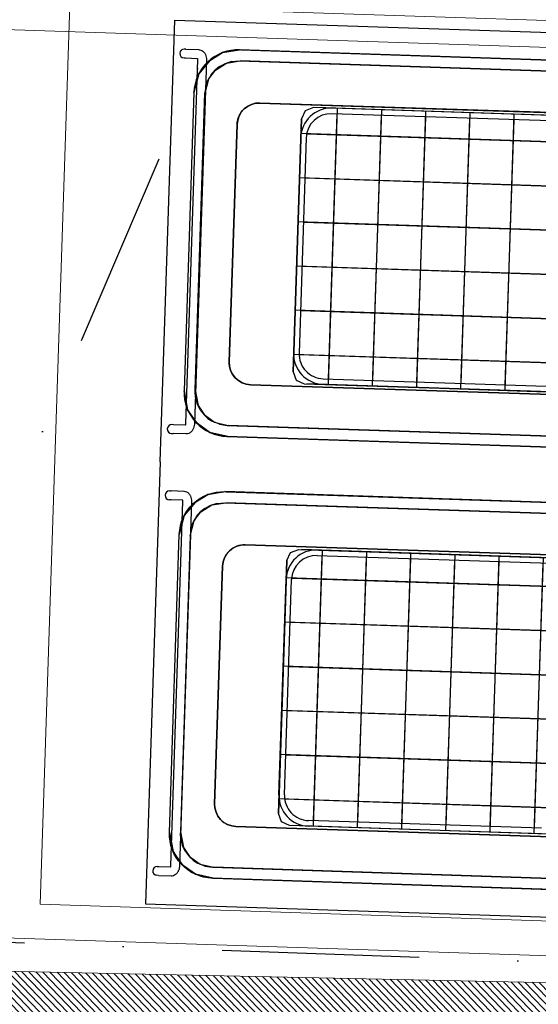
# Model space of a CAD drawing. Header units: millimetres. Extents: x 297264 to 416219, y -77299 to -23696.
# Tile 5 of 187: x 298902 to 299231, y -30238 to -29615. Entities that reach past the tile are written whole.
import ezdxf

# ---------------------------------------------------------------- set-up
doc = ezdxf.new("R2010")
doc.units = ezdxf.units.MM
doc.header["$LTSCALE"] = 2.5
doc.linetypes.add('CONTINUA', pattern=[0])
doc.linetypes.add('DASHDOTX2', pattern=[2, 1, -0.5, 0, -0.5])
for name, color, linetype, lineweight in [('A-WALL', 7, 'Continuous', 30), ('CKD Dimensions', 7, 'Continuous', 0), ('CKD Equipments', 252, 'Continuous', 0), ('HATCH LIGHT', 250, 'Continuous', 0)]:
    doc.layers.add(name, color=color, linetype=linetype, lineweight=lineweight)
for name, color, linetype in [('CKD-Hood', 1, 'Continuous'), ('IQ_200_3D', 1, 'Continuous'), ('IQ_204_2D', 7, 'CONTINUA')]:
    doc.layers.add(name, color=color, linetype=linetype)

# ---------------------------------------------------------------- blocks, each defined once
blk = doc.blocks.new('G$C90A9299F')
at = {"layer": 'CKD Equipments', "ltscale": 0.25}
h = blk.add_hatch(dxfattribs=at)
h.set_pattern_fill('ANSI31', color=4)
h.set_pattern_definition([(45, (-606493, 32858.5), (-2.24506403, 2.24506403), [])])
h.paths.add_polyline_path([(0, 880), (700, 880), (700, 0), (0, 0)])
h.paths.add_polyline_path([(30, 850), (670, 850), (670, 30), (30, 30)], flags=16)
blk.add_lwpolyline([(0, 880), (700, 880), (700, 0), (0, 0), (0, 880)], dxfattribs=at)
blk = doc.blocks.new('ELECTROLUX-MC7-FRYERTOP-800')
at = {"layer": 'IQ_200_3D'}
for p, q in [((314.5, -197.95, 870), (85.5, -197.95, 870)), ((314.5, -197.95, 830), (86.5, -197.95, 830)), ((314.5, -197.95, 790), (86.5, -197.95, 790)), ((314.5, -197.95, 750), (86.5, -197.95, 750)), ((86.5, -197.95, 895), (86.5, -197.95, 745)), ((86.5, -197.95, 895), (86.5, -197.95, 745)), ((98.88, -463.95, 745), (98.88, -197.95, 745)), ((138.88, -463.95, 745), (138.88, -197.95, 745)), ((165.7, -197.95, 895), (165.7, -197.95, 745)), ((178.88, -463.95, 745), (178.88, -197.95, 745)), ((204.45, -197.95, 895), (204.45, -197.95, 745)), ((218.88, -463.95, 745), (218.88, -197.95, 745)), ((244.45, -197.95, 895), (244.45, -197.95, 745)), ((258.88, -463.95, 745), (258.88, -197.95, 745)), ((284.28, -197.95, 895), (284.28, -197.95, 745)), ((298.88, -463.95, 745), (298.88, -197.95, 745)), ((314.5, -197.95, 895), (314.5, -197.95, 745)), ((314.5, -197.95, 895), (314.5, -197.95, 745)), ((485.5, -197.95, 870), (714.5, -197.95, 870)), ((485.5, -197.95, 830), (713.5, -197.95, 830)), ((485.5, -197.95, 790), (713.5, -197.95, 790)), ((485.5, -197.95, 750), (713.5, -197.95, 750)), ((485.5, -197.95, 895), (485.5, -197.95, 745)), ((485.5, -197.95, 895), (485.5, -197.95, 745)), ((501.12, -463.95, 745), (501.12, -197.95, 745)), ((515.72, -197.95, 895), (515.72, -197.95, 745)), ((541.12, -463.95, 745), (541.12, -197.95, 745)), ((555.55, -197.95, 895), (555.55, -197.95, 745)), ((581.12, -463.95, 745), (581.12, -197.95, 745)), ((595.55, -197.95, 895), (595.55, -197.95, 745)), ((621.12, -463.95, 745), (621.12, -197.95, 745)), ((634.3, -197.95, 895), (634.3, -197.95, 745)), ((661.12, -463.95, 745), (661.12, -197.95, 745)), ((701.12, -463.95, 745), (701.12, -197.95, 745)), ((713.5, -197.95, 895), (713.5, -197.95, 745)), ((713.5, -197.95, 895), (713.5, -197.95, 745)), ((75, -450.95, 870), (75, -210.95, 870)), ((75, -450.95, 750), (75, -210.95, 750)), ((75, -450.95, 790), (75, -210.95, 790)), ((75, -450.95, 830), (75, -210.95, 830)), ((75, -210.95, 895), (75, -210.95, 745)), ((75, -210.95, 895), (75, -210.95, 745)), ((325, -450.95, 870), (325, -210.95, 870)), ((325, -450.95, 750), (325, -210.95, 750)), ((325, -450.95, 790), (325, -210.95, 790)), ((325, -450.95, 830), (325, -210.95, 830)), ((325, -210.95, 895), (325, -210.95, 745)), ((475, -450.95, 870), (475, -210.95, 870)), ((475, -450.95, 750), (475, -210.95, 750)), ((475, -450.95, 790), (475, -210.95, 790)), ((475, -450.95, 830), (475, -210.95, 830)), ((475, -210.95, 895), (475, -210.95, 745)), ((725, -450.95, 870), (725, -210.95, 870)), ((725, -450.95, 750), (725, -210.95, 750)), ((725, -450.95, 790), (725, -210.95, 790)), ((725, -450.95, 830), (725, -210.95, 830)), ((725, -210.95, 895), (725, -210.95, 745)), ((725, -210.95, 895), (725, -210.95, 745)), ((75, -229.96, 745), (325, -229.96, 745)), ((725, -229.96, 745), (475, -229.96, 745)), ((75, -250.95, 895), (75, -250.95, 745)), ((325, -250.95, 895), (325, -250.95, 745)), ((475, -250.95, 895), (475, -250.95, 745)), ((725, -250.95, 895), (725, -250.95, 745)), ((75, -269.96, 745), (325, -269.96, 745)), ((725, -269.96, 745), (475, -269.96, 745)), ((75, -290.95, 895), (75, -290.95, 745)), ((325, -290.95, 895), (325, -290.95, 745)), ((475, -290.95, 895), (475, -290.95, 745)), ((725, -290.95, 895), (725, -290.95, 745)), ((75, -309.96, 745), (325, -309.96, 745)), ((725, -309.96, 745), (475, -309.96, 745)), ((75, -330.95, 895), (75, -330.95, 745)), ((325, -330.95, 895), (325, -330.95, 745)), ((475, -330.95, 895), (475, -330.95, 745)), ((725, -330.95, 895), (725, -330.95, 745)), ((75, -349.96, 745), (325, -349.96, 745)), ((725, -349.96, 745), (475, -349.96, 745)), ((75, -370.95, 895), (75, -370.95, 745)), ((325, -370.95, 895), (325, -370.95, 745)), ((475, -370.95, 895), (475, -370.95, 745)), ((725, -370.95, 895), (725, -370.95, 745)), ((75, -389.96, 745), (325, -389.96, 745)), ((725, -389.96, 745), (475, -389.96, 745)), ((75, -410.95, 895), (75, -410.95, 745)), ((325, -410.95, 895), (325, -410.95, 745)), ((475, -410.95, 895), (475, -410.95, 745)), ((725, -410.95, 895), (725, -410.95, 745)), ((75, -429.96, 745), (325, -429.96, 745))]:
    blk.add_line(p, q, dxfattribs=at)
for points, elevation in [([(75, -208.45), (78.08, -201.03), (85.5, -197.95), (314.5, -197.95), (321.92, -201.03), (325, -208.45), (325, -453.45), (321.92, -460.88), (314.5, -463.95), (85.5, -463.95), (78.08, -460.88), (75, -453.45)], 745), ([(75, -208.45), (78.08, -201.03), (85.5, -197.95), (314.5, -197.95), (321.92, -201.03), (325, -208.45), (325, -453.45), (321.92, -460.88), (314.5, -463.95), (85.5, -463.95), (78.08, -460.88), (75, -453.45)], 895), ([(725, -208.45), (721.92, -201.03), (714.5, -197.95), (485.5, -197.95), (478.08, -201.03), (475, -208.45), (475, -453.45), (478.08, -460.88), (485.5, -463.95), (714.5, -463.95), (721.92, -460.88), (725, -453.45)], 745), ([(725, -208.45), (721.92, -201.03), (714.5, -197.95), (485.5, -197.95), (478.08, -201.03), (475, -208.45), (475, -453.45), (478.08, -460.88), (485.5, -463.95), (714.5, -463.95), (721.92, -460.88), (725, -453.45)], 895)]:
    blk.add_lwpolyline(points, close=True, dxfattribs=dict(at, elevation=elevation))
for points, invisible_edges in [([(65, -100, 900), (335, -100, 900), (400, -80.5, 900), (0, -80.5, 900)], 11), ([(65, -100, 900), (47.95, -103.82, 900), (42.33, -107.77, 900), (0, -80.5, 900)], 12), ([(42.33, -107.77, 900), (36.72, -111.72, 900), (28.04, -124.69, 900), (0, -80.5, 900)], 12), ([(28.04, -124.69, 900), (25, -140, 900), (0, -80.5, 900)], 10), ([(25, -140, 900), (0, -80.5, 900), (0, -655, 900), (25, -565, 900)], 5), ([(335, -100, 900), (352.05, -103.82, 900), (357.67, -107.77, 900), (400, -80.5, 900)], 12), ([(357.67, -107.77, 900), (363.28, -111.72, 900), (371.96, -124.69, 900), (400, -80.5, 900)], 12), ([(371.96, -124.69, 900), (375, -140, 900), (400, -80.5, 900)], 14), ([(375, -140, 900), (400, -80.5, 900), (400, -655, 900), (375, -565, 900)], 7), ([(735, -100, 900), (465, -100, 900), (400, -80.5, 900), (800, -80.5, 900)], 11), ([(465, -100, 900), (447.95, -103.82, 900), (442.33, -107.77, 900), (400, -80.5, 900)], 12), ([(442.33, -107.77, 900), (436.72, -111.72, 900), (428.04, -124.69, 900), (400, -80.5, 900)], 12), ([(428.04, -124.69, 900), (425, -140, 900), (400, -80.5, 900)], 14), ([(425, -140, 900), (400, -80.5, 900), (400, -655, 900), (425, -565, 900)], 7), ([(735, -100, 900), (752.05, -103.82, 900), (757.67, -107.77, 900), (800, -80.5, 900)], 12), ([(757.67, -107.77, 900), (763.28, -111.72, 900), (771.96, -124.69, 900), (800, -80.5, 900)], 12), ([(771.96, -124.69, 900), (775, -140, 900), (800, -80.5, 900)], 10), ([(775, -140, 900), (800, -80.5, 900), (800, -655, 900), (775, -565, 900)], 5), ([(52.08, -113.14, 890), (43.99, -118.82, 890), (35.68, -113.27, 900), (47.95, -103.82, 900)], 10), ([(66.11, -110, 890), (52.08, -113.14, 890), (47.95, -103.82, 900), (65, -100, 900)], 10), ([(335, -100, 900), (333.89, -110, 890), (66.11, -110, 890), (65, -100, 900)], 5), ([(333.89, -110, 890), (347.92, -113.14, 890), (352.05, -103.82, 900), (335, -100, 900)], 10), ([(347.92, -113.14, 890), (356.01, -118.82, 890), (364.32, -113.27, 900), (352.05, -103.82, 900)], 10), ([(452.08, -113.14, 890), (443.99, -118.82, 890), (435.68, -113.27, 900), (447.95, -103.82, 900)], 10), ([(466.11, -110, 890), (452.08, -113.14, 890), (447.95, -103.82, 900), (465, -100, 900)], 10), ([(465, -100, 900), (466.11, -110, 890), (733.89, -110, 890), (735, -100, 900)], 5), ([(733.89, -110, 890), (747.92, -113.14, 890), (752.05, -103.82, 900), (735, -100, 900)], 10), ([(747.92, -113.14, 890), (756.01, -118.82, 890), (764.32, -113.27, 900), (752.05, -103.82, 900)], 10), ([(43.99, -118.82, 890), (37.46, -128.59, 890), (28.04, -124.69, 900), (35.68, -113.27, 900)], 10), ([(43.79, -118.79, 890), (78.36, -145.86, 890), (81.39, -143.37, 890), (48.33, -115.06, 890)], 5), ([(81.39, -143.37, 890), (48.33, -115.06, 890), (53.52, -112.28, 890), (84.85, -141.52, 890)], 5), ([(53.52, -112.28, 890), (84.85, -141.52, 890), (88.6, -140.38, 890), (59.15, -110.58, 890)], 5), ([(88.6, -140.38, 890), (59.15, -110.58, 890), (65, -110, 890), (92.5, -140, 890)], 5), ([(65, -110, 890), (92.5, -140, 890), (307.5, -140, 890), (335, -110, 890)], 5), ([(311.4, -140.38, 890), (340.85, -110.58, 890), (335, -110, 890), (307.5, -140, 890)], 5), ([(311.4, -140.38, 890), (340.85, -110.58, 890), (335, -110, 890), (307.5, -140, 890)], 5), ([(346.48, -112.28, 890), (315.15, -141.52, 890), (311.4, -140.38, 890), (340.85, -110.58, 890)], 5), ([(346.48, -112.28, 890), (315.15, -141.52, 890), (311.4, -140.38, 890), (340.85, -110.58, 890)], 5), ([(318.61, -143.37, 890), (351.67, -115.06, 890), (346.48, -112.28, 890), (315.15, -141.52, 890)], 5), ([(356.21, -118.79, 890), (321.64, -145.86, 890), (318.61, -143.37, 890), (351.67, -115.06, 890)], 5), ([(356.01, -118.82, 890), (362.54, -128.59, 890), (371.96, -124.69, 900), (364.32, -113.27, 900)], 10), ([(443.99, -118.82, 890), (437.46, -128.59, 890), (428.04, -124.69, 900), (435.68, -113.27, 900)], 10), ([(443.79, -118.79, 890), (478.36, -145.86, 890), (481.39, -143.37, 890), (448.33, -115.06, 890)], 5), ([(481.39, -143.37, 890), (448.33, -115.06, 890), (453.52, -112.28, 890), (484.85, -141.52, 890)], 5), ([(453.52, -112.28, 890), (484.85, -141.52, 890), (488.6, -140.38, 890), (459.15, -110.58, 890)], 5), ([(453.52, -112.28, 890), (484.85, -141.52, 890), (488.6, -140.38, 890), (459.15, -110.58, 890)], 5), ([(488.6, -140.38, 890), (459.15, -110.58, 890), (465, -110, 890), (492.5, -140, 890)], 5), ([(488.6, -140.38, 890), (459.15, -110.58, 890), (465, -110, 890), (492.5, -140, 890)], 5), ([(735, -110, 890), (707.5, -140, 890), (492.5, -140, 890), (465, -110, 890)], 5), ([(711.4, -140.38, 890), (740.85, -110.58, 890), (735, -110, 890), (707.5, -140, 890)], 5), ([(746.48, -112.28, 890), (715.15, -141.52, 890), (711.4, -140.38, 890), (740.85, -110.58, 890)], 5), ([(718.61, -143.37, 890), (751.67, -115.06, 890), (746.48, -112.28, 890), (715.15, -141.52, 890)], 5), ([(756.21, -118.79, 890), (721.64, -145.86, 890), (718.61, -143.37, 890), (751.67, -115.06, 890)], 5), ([(756.01, -118.82, 890), (762.54, -128.59, 890), (771.96, -124.69, 900), (764.32, -113.27, 900)], 10), ([(37.46, -128.59, 890), (35, -140.98, 890), (25, -140.98, 900), (28.04, -124.69, 900)], 10), ([(38.29, -126.34, 890), (74.02, -152.35, 890), (75.87, -148.89, 890), (40.74, -122.35, 890)], 5), ([(75.87, -148.89, 890), (40.74, -122.35, 890), (43.79, -118.79, 890), (78.36, -145.86, 890)], 5), ([(324.13, -148.89, 890), (359.26, -122.35, 890), (356.21, -118.79, 890), (321.64, -145.86, 890)], 5), ([(361.71, -126.34, 890), (325.98, -152.35, 890), (324.13, -148.89, 890), (359.26, -122.35, 890)], 5), ([(362.54, -128.59, 890), (365, -140.98, 890), (375, -140.98, 900), (371.96, -124.69, 900)], 10), ([(437.46, -128.59, 890), (435, -140.98, 890), (425, -140.98, 900), (428.04, -124.69, 900)], 10), ([(438.29, -126.34, 890), (474.02, -152.35, 890), (475.87, -148.89, 890), (440.74, -122.35, 890)], 5), ([(475.87, -148.89, 890), (440.74, -122.35, 890), (443.79, -118.79, 890), (478.36, -145.86, 890)], 5), ([(724.13, -148.89, 890), (759.26, -122.35, 890), (756.21, -118.79, 890), (721.64, -145.86, 890)], 5), ([(761.71, -126.34, 890), (725.98, -152.35, 890), (724.13, -148.89, 890), (759.26, -122.35, 890)], 5), ([(762.54, -128.59, 890), (765, -140.98, 890), (775, -140.98, 900), (771.96, -124.69, 900)], 10), ([(35, -140, 890), (72.5, -160, 890), (72.88, -156.1, 890), (35.83, -132.97, 890)], 5), ([(72.88, -156.1, 890), (35.83, -132.97, 890), (38.29, -126.34, 890), (74.02, -152.35, 890)], 5), ([(327.12, -156.1, 890), (364.17, -132.97, 890), (361.71, -126.34, 890), (325.98, -152.35, 890)], 5), ([(365, -140, 890), (327.5, -160, 890), (327.12, -156.1, 890), (364.17, -132.97, 890)], 5), ([(435, -140, 890), (472.5, -160, 890), (472.88, -156.1, 890), (435.83, -132.97, 890)], 5), ([(472.88, -156.1, 890), (435.83, -132.97, 890), (438.29, -126.34, 890), (474.02, -152.35, 890)], 5), ([(727.12, -156.1, 890), (764.17, -132.97, 890), (761.71, -126.34, 890), (725.98, -152.35, 890)], 5), ([(765, -140, 890), (727.5, -160, 890), (727.12, -156.1, 890), (764.17, -132.97, 890)], 5), ([(35, -140.98, 890), (25, -140.98, 900), (25, -564.02, 900), (35, -564.02, 890)], 5), ([(72.5, -160, 890), (35, -140, 890), (35, -565, 890), (72.5, -500, 890)], 5), ([(84.85, -141.52, 730), (315.15, -141.52, 730), (318.61, -143.37, 730), (81.39, -143.37, 730)], 5), ([(81.39, -143.37, 890), (81.39, -143.37, 730), (84.85, -141.52, 730), (84.85, -141.52, 890)], 5), ([(311.4, -140.38, 730), (88.6, -140.38, 730), (84.85, -141.52, 730), (315.15, -141.52, 730)], 5), ([(84.85, -141.52, 730), (84.85, -141.52, 890), (88.6, -140.38, 890), (88.6, -140.38, 730)], 5), ([(92.5, -140, 730), (307.5, -140, 730), (311.4, -140.38, 730), (88.6, -140.38, 730)], 4), ([(88.6, -140.38, 890), (88.6, -140.38, 730), (92.5, -140, 730), (92.5, -140, 890)], 1), ([(311.4, -140.38, 890), (311.4, -140.38, 730), (307.5, -140, 730), (307.5, -140, 890)], 1), ([(315.15, -141.52, 730), (315.15, -141.52, 890), (311.4, -140.38, 890), (311.4, -140.38, 730)], 5), ([(318.61, -143.37, 890), (318.61, -143.37, 730), (315.15, -141.52, 730), (315.15, -141.52, 890)], 5), ([(327.5, -160, 890), (365, -140, 890), (365, -565, 890), (327.5, -500, 890)], 5), ([(365, -140.98, 890), (375, -140.98, 900), (375, -564.02, 900), (365, -564.02, 890)], 5), ([(435, -140.98, 890), (425, -140.98, 900), (425, -564.02, 900), (435, -564.02, 890)], 5), ([(472.5, -160, 890), (435, -140, 890), (435, -565, 890), (472.5, -500, 890)], 5), ([(715.15, -141.52, 730), (484.85, -141.52, 730), (481.39, -143.37, 730), (718.61, -143.37, 730)], 5), ([(481.39, -143.37, 890), (481.39, -143.37, 730), (484.85, -141.52, 730), (484.85, -141.52, 890)], 5), ([(488.6, -140.38, 730), (711.4, -140.38, 730), (715.15, -141.52, 730), (484.85, -141.52, 730)], 5), ([(484.85, -141.52, 730), (484.85, -141.52, 890), (488.6, -140.38, 890), (488.6, -140.38, 730)], 5), ([(707.5, -140, 730), (492.5, -140, 730), (488.6, -140.38, 730), (711.4, -140.38, 730)], 4), ([(488.6, -140.38, 890), (488.6, -140.38, 730), (492.5, -140, 730), (492.5, -140, 890)], 1), ([(711.4, -140.38, 890), (711.4, -140.38, 730), (707.5, -140, 730), (707.5, -140, 890)], 1), ([(715.15, -141.52, 730), (715.15, -141.52, 890), (711.4, -140.38, 890), (711.4, -140.38, 730)], 5), ([(718.61, -143.37, 890), (718.61, -143.37, 730), (715.15, -141.52, 730), (715.15, -141.52, 890)], 5), ([(727.5, -160, 890), (765, -140, 890), (765, -565, 890), (727.5, -500, 890)], 5), ([(765, -140.98, 890), (775, -140.98, 900), (775, -564.02, 900), (765, -564.02, 890)], 5), ([(324.13, -148.89, 730), (75.87, -148.89, 730), (74.02, -152.35, 730), (325.98, -152.35, 730)], 5), ([(74.02, -152.35, 730), (74.02, -152.35, 890), (75.87, -148.89, 890), (75.87, -148.89, 730)], 5), ([(78.36, -145.86, 730), (321.64, -145.86, 730), (324.13, -148.89, 730), (75.87, -148.89, 730)], 5), ([(75.87, -148.89, 890), (75.87, -148.89, 730), (78.36, -145.86, 730), (78.36, -145.86, 890)], 5), ([(318.61, -143.37, 730), (81.39, -143.37, 730), (78.36, -145.86, 730), (321.64, -145.86, 730)], 5), ([(78.36, -145.86, 730), (78.36, -145.86, 890), (81.39, -143.37, 890), (81.39, -143.37, 730)], 5), ([(321.64, -145.86, 730), (321.64, -145.86, 890), (318.61, -143.37, 890), (318.61, -143.37, 730)], 5), ([(324.13, -148.89, 890), (324.13, -148.89, 730), (321.64, -145.86, 730), (321.64, -145.86, 890)], 5), ([(325.98, -152.35, 730), (325.98, -152.35, 890), (324.13, -148.89, 890), (324.13, -148.89, 730)], 5), ([(475.87, -148.89, 730), (724.13, -148.89, 730), (725.98, -152.35, 730), (474.02, -152.35, 730)], 5), ([(474.02, -152.35, 730), (474.02, -152.35, 890), (475.87, -148.89, 890), (475.87, -148.89, 730)], 5), ([(721.64, -145.86, 730), (478.36, -145.86, 730), (475.87, -148.89, 730), (724.13, -148.89, 730)], 5), ([(475.87, -148.89, 890), (475.87, -148.89, 730), (478.36, -145.86, 730), (478.36, -145.86, 890)], 5), ([(481.39, -143.37, 730), (718.61, -143.37, 730), (721.64, -145.86, 730), (478.36, -145.86, 730)], 5), ([(478.36, -145.86, 730), (478.36, -145.86, 890), (481.39, -143.37, 890), (481.39, -143.37, 730)], 5), ([(721.64, -145.86, 730), (721.64, -145.86, 890), (718.61, -143.37, 890), (718.61, -143.37, 730)], 5), ([(724.13, -148.89, 890), (724.13, -148.89, 730), (721.64, -145.86, 730), (721.64, -145.86, 890)], 5), ([(725.98, -152.35, 730), (725.98, -152.35, 890), (724.13, -148.89, 890), (724.13, -148.89, 730)], 5), ([(327.12, -156.1, 730), (72.88, -156.1, 730), (72.5, -160, 730), (327.5, -160, 730)], 5), ([(72.5, -160, 730), (72.5, -160, 890), (72.88, -156.1, 890), (72.88, -156.1, 730)], 4), ([(72.5, -500, 730), (327.5, -500, 730), (327.5, -160, 730), (72.5, -160, 730)], 5), ([(72.5, -160, 890), (72.5, -160, 730), (72.5, -500, 730), (72.5, -500, 890)], 1), ([(74.02, -152.35, 730), (325.98, -152.35, 730), (327.12, -156.1, 730), (72.88, -156.1, 730)], 5), ([(72.88, -156.1, 890), (72.88, -156.1, 730), (74.02, -152.35, 730), (74.02, -152.35, 890)], 5), ([(327.12, -156.1, 890), (327.12, -156.1, 730), (325.98, -152.35, 730), (325.98, -152.35, 890)], 5), ([(327.5, -160, 730), (327.5, -160, 890), (327.12, -156.1, 890), (327.12, -156.1, 730)], 4), ([(327.5, -160, 890), (327.5, -160, 730), (327.5, -500, 730), (327.5, -500, 890)], 1), ([(472.88, -156.1, 730), (727.12, -156.1, 730), (727.5, -160, 730), (472.5, -160, 730)], 5), ([(472.5, -160, 730), (472.5, -160, 890), (472.88, -156.1, 890), (472.88, -156.1, 730)], 4), ([(727.5, -500, 730), (472.5, -500, 730), (472.5, -160, 730), (727.5, -160, 730)], 5), ([(472.5, -160, 890), (472.5, -160, 730), (472.5, -500, 730), (472.5, -500, 890)], 1), ([(725.98, -152.35, 730), (474.02, -152.35, 730), (472.88, -156.1, 730), (727.12, -156.1, 730)], 5), ([(472.88, -156.1, 890), (472.88, -156.1, 730), (474.02, -152.35, 730), (474.02, -152.35, 890)], 5), ([(727.12, -156.1, 890), (727.12, -156.1, 730), (725.98, -152.35, 730), (725.98, -152.35, 890)], 5), ([(727.5, -160, 730), (727.5, -160, 890), (727.12, -156.1, 890), (727.12, -156.1, 730)], 4), ([(727.5, -160, 890), (727.5, -160, 730), (727.5, -500, 730), (727.5, -500, 890)], 1)]:
    blk.add_3dface(points, dxfattribs=dict(at, invisible_edges=invisible_edges))
for points in [[(92.5, -140, 890), (92.5, -140, 730), (307.5, -140, 730), (307.5, -140, 890)], [(707.5, -140, 890), (707.5, -140, 730), (492.5, -140, 730), (492.5, -140, 890)]]:
    blk.add_3dface(points, dxfattribs=at)
at = {"layer": 'IQ_204_2D'}
for p, q in [((26, -91.46), (26, -90)), ((26, -91.46), (26, -102.78)), ((34, -90), (34, -91.46)), ((34, -91.46), (34, -102.13)), ((366, -91.46), (366, -90)), ((366, -102.13), (366, -91.46)), ((374, -90), (374, -91.46)), ((374, -102.78), (374, -91.46)), ((426, -90), (426, -91.46)), ((426, -102.78), (426, -91.46)), ((434, -91.46), (434, -90)), ((434, -102.13), (434, -91.46)), ((766, -90), (766, -91.46)), ((766, -91.46), (766, -102.13)), ((774, -91.46), (774, -90)), ((774, -91.46), (774, -102.78)), ((35, -102.31), (365, -102.31)), ((765, -102.31), (435, -102.31)), ((35, -110.31), (365, -110.31)), ((765, -110.31), (435, -110.31)), ((98.88, -202.89), (98.88, -458.66)), ((138.88, -202.89), (138.88, -458.95)), ((178.88, -202.89), (178.88, -458.95)), ((218.88, -202.89), (218.88, -458.95)), ((258.88, -202.89), (258.88, -458.95)), ((298.88, -202.89), (298.88, -458.91)), ((501.12, -202.89), (501.12, -458.91)), ((541.12, -202.89), (541.12, -458.95)), ((581.12, -202.89), (581.12, -458.95)), ((621.12, -202.89), (621.12, -458.95)), ((661.12, -202.89), (661.12, -458.95)), ((701.12, -202.89), (701.12, -458.66)), ((80, -229.96), (320, -229.96)), ((720, -229.96), (480, -229.96)), ((80, -269.96), (320, -269.96)), ((720, -269.96), (480, -269.96)), ((80, -309.96), (320, -309.96)), ((720, -309.96), (480, -309.96)), ((80, -349.96), (320, -349.96)), ((720, -349.96), (480, -349.96)), ((80, -389.96), (320, -389.96)), ((720, -389.96), (480, -389.96)), ((80, -429.96), (320, -429.96))]:
    blk.add_line(p, q, dxfattribs=at)
at = {"layer": 'IQ_204_2D', "linetype": 'Continuous'}
for p, q in [((102.5, -197.89), (297.5, -197.89)), ((102.5, -202.89), (297.5, -202.89)), ((697.5, -197.89), (502.5, -197.89)), ((697.5, -202.89), (502.5, -202.89)), ((75, -436.45), (75, -225.39)), ((80, -436.45), (80, -225.39)), ((320, -225.39), (320, -436.45)), ((325, -225.39), (325, -436.45)), ((475, -225.39), (475, -436.45)), ((480, -225.39), (480, -436.45)), ((720, -436.45), (720, -225.39)), ((725, -436.45), (725, -225.39))]:
    blk.add_line(p, q, dxfattribs=at)
at = {"layer": 'IQ_204_2D'}
for points in [[(375, -140), (375, -565, -0.414214), (335, -605), (65, -605, -0.414214), (25, -565), (25, -140, -0.414214), (65, -100), (335, -100, -0.414214)], [(425, -140), (425, -565, 0.414214), (465, -605), (735, -605, 0.414214), (775, -565), (775, -140, 0.414214), (735, -100), (465, -100, 0.414214)], [(92.5, -520), (307.5, -520, 0.414214), (327.5, -500), (327.5, -160, 0.414214), (307.5, -140), (92.5, -140, 0.414214), (72.5, -160), (72.5, -500, 0.414214)], [(707.5, -520), (492.5, -520, -0.414214), (472.5, -500), (472.5, -160, -0.414214), (492.5, -140), (707.5, -140, -0.414214), (727.5, -160), (727.5, -500, -0.414214)]]:
    blk.add_lwpolyline(points, format="xyb", close=True, dxfattribs=at)
for centre in [(30, -90), (370, -90), (430, -90), (770, -90)]:
    blk.add_arc(centre, 4, 0, 180, dxfattribs=at)
at = {"layer": 'IQ_204_2D', "linetype": 'Continuous'}
for centre, radius, start, end in [((102.5, -225.39), 27.5, 90, 180), ((102.5, -225.39), 22.5, 90, 180), ((297.5, -225.39), 27.5, 0, 90), ((297.5, -225.39), 22.5, 0, 90), ((502.5, -225.39), 27.5, 90, 180), ((502.5, -225.39), 22.5, 90, 180), ((697.5, -225.39), 27.5, 0, 90), ((697.5, -225.39), 22.5, 0, 90)]:
    blk.add_arc(centre, radius, start, end, dxfattribs=at)
at = {"layer": 'IQ_204_2D'}
for centre, major_axis, start_param, end_param in [((30, -91.46), (4, 0), 0, 0.00009), ((370, -91.46), (-4, 0), 0, 0.00009), ((370, -91.46), (-4, 0), 3.141503, 3.141548)]:
    blk.add_ellipse(centre, major_axis=major_axis, ratio=0.707107, start_param=start_param, end_param=end_param, dxfattribs=at)
at = {"layer": 'IQ_204_2D', "extrusion": (0, 0, -1)}
for centre, major_axis, start_param, end_param in [((430, -91.46), (4, 0), 3.141503, 3.141548), ((430, -91.46), (4, 0), 0, 0.00009), ((770, -91.46), (-4, 0), 0, 0.00009)]:
    blk.add_ellipse(centre, major_axis=major_axis, ratio=0.707107, start_param=start_param, end_param=end_param, dxfattribs=at)
at = {"layer": 'IQ_204_2D'}
for points, knots in [([(26, -102.78), (26, -103.52), (26.13, -104.26), (26.62, -105.67), (27, -106.33), (27.95, -107.57), (28.55, -108.13), (29.9, -109.06), (30.65, -109.44), (32.21, -109.99), (33.02, -110.17), (34.22, -110.29), (34.61, -110.31), (35, -110.31)], [3.141593, 3.141593, 3.141593, 3.141593, 3.384026, 3.384026, 3.640157, 3.640157, 3.934609, 3.934609, 4.248768, 4.248768, 4.562927, 4.562927, 4.712389, 4.712389, 4.712389, 4.712389]), ([(34, -102.13), (34.07, -102.16), (34.15, -102.19), (34.33, -102.24), (34.45, -102.26), (34.68, -102.3), (34.81, -102.31), (34.96, -102.31), (34.98, -102.31), (35, -102.31)], [4.1798311, 4.1798311, 4.1798311, 4.1798311, 4.33287, 4.33287, 4.5070789, 4.5070789, 4.6851432, 4.6851432, 4.712389, 4.712389, 4.712389, 4.712389]), ([(365, -102.31), (365.13, -102.31), (365.26, -102.31), (365.51, -102.27), (365.63, -102.25), (365.83, -102.2), (365.92, -102.16), (366, -102.13)], [4.712389, 4.712389, 4.712389, 4.712389, 4.8926684, 4.8926684, 5.0712084, 5.0712084, 5.2449441, 5.2449441, 5.2449441, 5.2449441]), ([(365, -110.31), (365.82, -110.31), (366.64, -110.22), (368.24, -109.86), (369.02, -109.58), (370.51, -108.82), (371.21, -108.33), (372.46, -107.12), (373, -106.38), (373.72, -104.83), (373.93, -104.04), (373.99, -103.08), (374, -102.93), (374, -102.78)], [4.712389, 4.712389, 4.712389, 4.712389, 5.026548, 5.026548, 5.340708, 5.340708, 5.654867, 5.654867, 5.969026, 5.969026, 6.233988, 6.233988, 6.283185, 6.283185, 6.283185, 6.283185]), ([(435, -110.31), (434.18, -110.31), (433.36, -110.22), (431.76, -109.86), (430.98, -109.58), (429.49, -108.82), (428.79, -108.33), (427.54, -107.12), (427, -106.38), (426.28, -104.83), (426.07, -104.04), (426.01, -103.08), (426, -102.93), (426, -102.78)], [4.712389, 4.712389, 4.712389, 4.712389, 5.026548, 5.026548, 5.340708, 5.340708, 5.654867, 5.654867, 5.969026, 5.969026, 6.233988, 6.233988, 6.283185, 6.283185, 6.283185, 6.283185]), ([(435, -102.31), (434.87, -102.31), (434.74, -102.31), (434.49, -102.27), (434.37, -102.25), (434.17, -102.2), (434.08, -102.16), (434, -102.13)], [4.712389, 4.712389, 4.712389, 4.712389, 4.8926684, 4.8926684, 5.0712084, 5.0712084, 5.2449441, 5.2449441, 5.2449441, 5.2449441]), ([(766, -102.13), (765.93, -102.16), (765.85, -102.19), (765.67, -102.24), (765.55, -102.26), (765.32, -102.3), (765.19, -102.31), (765.04, -102.31), (765.02, -102.31), (765, -102.31)], [4.1798311, 4.1798311, 4.1798311, 4.1798311, 4.33287, 4.33287, 4.5070789, 4.5070789, 4.6851432, 4.6851432, 4.712389, 4.712389, 4.712389, 4.712389]), ([(774, -102.78), (774, -103.52), (773.87, -104.26), (773.38, -105.67), (773, -106.33), (772.05, -107.57), (771.45, -108.13), (770.1, -109.06), (769.35, -109.44), (767.79, -109.99), (766.98, -110.17), (765.78, -110.29), (765.39, -110.31), (765, -110.31)], [3.141593, 3.141593, 3.141593, 3.141593, 3.384026, 3.384026, 3.640157, 3.640157, 3.934609, 3.934609, 4.248768, 4.248768, 4.562927, 4.562927, 4.712389, 4.712389, 4.712389, 4.712389])]:
    blk.add_open_spline(points, degree=3, knots=knots, dxfattribs=at)

msp = doc.modelspace()

# ---------------------------------------------------------------- hatches: boundary and pattern name
at = {"layer": 'HATCH LIGHT', "true_color": 0x636466}
h = msp.add_hatch(dxfattribs=at)
h.set_pattern_fill('ANSI32', color=251, scale=6)
h.set_pattern_definition([(45, (233893.35, -46725.026), (-40.411153, 40.411153), []), (45, (233920.29, -46725.026), (-40.411153, 40.411153), [])])
h.paths.add_polyline_path([(311036.19, -32589.97), (310842.25, -32638.82), (311023.79, -33359.69), (298471.14, -33359.58, -0.000263), (298456.61, -33559.58), (311280.4, -33559.7)])
h.paths.add_polyline_path([(298885.09, -25157.06), (298685, -25157.06, -0.011972), (298203.78, -34256.03), (298404.38, -34256.03, 0.01196)])
h.paths.add_polyline_path([(298868.71, -25697.6), (308547.65, -26046.56, 0.003501), (309041.72, -26800.64), (309209.35, -26691.53), (308659.24, -25850.46), (298874.95, -25497.7, -0.000262)])
h = msp.add_hatch(dxfattribs=at)
h.set_pattern_fill('ANSI37', color=251, scale=8)
h.set_pattern_definition([(45, (233893.352, -46725.026), (-17.960512, 17.960512), []), (135, (233893.352, -46725.026), (-17.960512, -17.960512), [])])
edge = h.paths.add_edge_path()
edge.add_line((301662.25, -25798.32), (298868.71, -25697.6))
edge.add_arc((108471.36, -19659.44), 190493.08, 356.5735369, 358.1835586, ccw=False)
edge.add_line((298623.89, -31044.72), (301473.11, -31044.74))
edge.add_line((301473.11, -31044.74), (301599.61, -27535.69))
edge.add_line((301599.61, -27535.69), (301499.68, -27532.09))
edge.add_line((301499.68, -27532.09), (301470.43, -28343.52))
edge.add_line((301470.43, -28343.52), (301470.43, -28343.52))
edge.add_line((301470.43, -28343.52), (301405.58, -30142.35))
edge.add_line((301405.58, -30142.35), (301376.65, -30944.74))
edge.add_line((301376.65, -30944.74), (298744.94, -30944.72))
edge.add_line((298744.94, -30944.72), (298870.96, -27449.28))
edge.add_line((298870.96, -27449.28), (299870.31, -27485.31))
edge.add_line((299870.31, -27485.31), (299911.71, -27486.81))
edge.add_line((299911.71, -27486.81), (299915.31, -27386.87))
edge.add_line((299915.31, -27386.87), (298874.57, -27349.35))
edge.add_line((298874.57, -27349.35), (298930.47, -25799.9))
edge.add_line((298930.47, -25799.9), (300429.5, -25853.94))
edge.add_line((300429.5, -25853.94), (300418.69, -26153.75))
edge.add_line((300418.69, -26153.75), (300395.29, -26801.7))
edge.add_line((300395.29, -26801.7), (300392.65, -26874.86))
edge.add_line((300392.65, -26874.86), (300492.58, -26878.47))
edge.add_line((300492.58, -26878.47), (300529.38, -25857.54))
edge.add_line((300529.38, -25857.54), (301558.71, -25894.65))
edge.add_line((301558.71, -25894.65), (301532.11, -26632.68))
edge.add_line((301532.11, -26632.68), (301632.04, -26636.28))
edge.add_line((301632.04, -26636.28), (301662.25, -25798.32))

# ---------------------------------------------------------------- linework, layer by layer
at = {"layer": 'CKD Dimensions', "elevation": 620}
msp.add_lwpolyline([(299454.93, -30192.78), (299473.8, -29623.09), (298934.09, -29605.22), (298915.23, -30174.9), (299454.93, -30192.78)], dxfattribs=at)
at = {"layer": 'CKD Equipments', "elevation": 890}
msp.add_lwpolyline([(298783.81, -30192.65), (298802.84, -29617.96), (299602.4, -29644.45), (299583.37, -30219.13), (298783.81, -30192.65)], dxfattribs=at)
at = {"layer": 'CKD-Hood', "linetype": 'DASHDOTX2', "ltscale": 50, "elevation": 890}
msp.add_lwpolyline([(298874.16, -27596.69), (298780.49, -30195), (299779.84, -30231.03), (299873.52, -27632.72)], close=True, dxfattribs=at)
msp.add_lwpolyline([(299873.52, -27632.72), (298780.49, -30195)], dxfattribs=at)

# ---------------------------------------------------------------- block references
at = {"xscale": 0.7, "yscale": 0.7, "zscale": 0.7, "rotation": 88.10288386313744}
msp.add_blockref('ELECTROLUX-MC7-FRYERTOP-800', (298925.64, -30172.75, 890), dxfattribs=at)
at = {"layer": 'A-WALL', "rotation": 268.7981669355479}
msp.add_blockref('G$C90A9299F', (298781.54, -30215.07, -270), dxfattribs=at)

doc.saveas('drawing.dxf')
